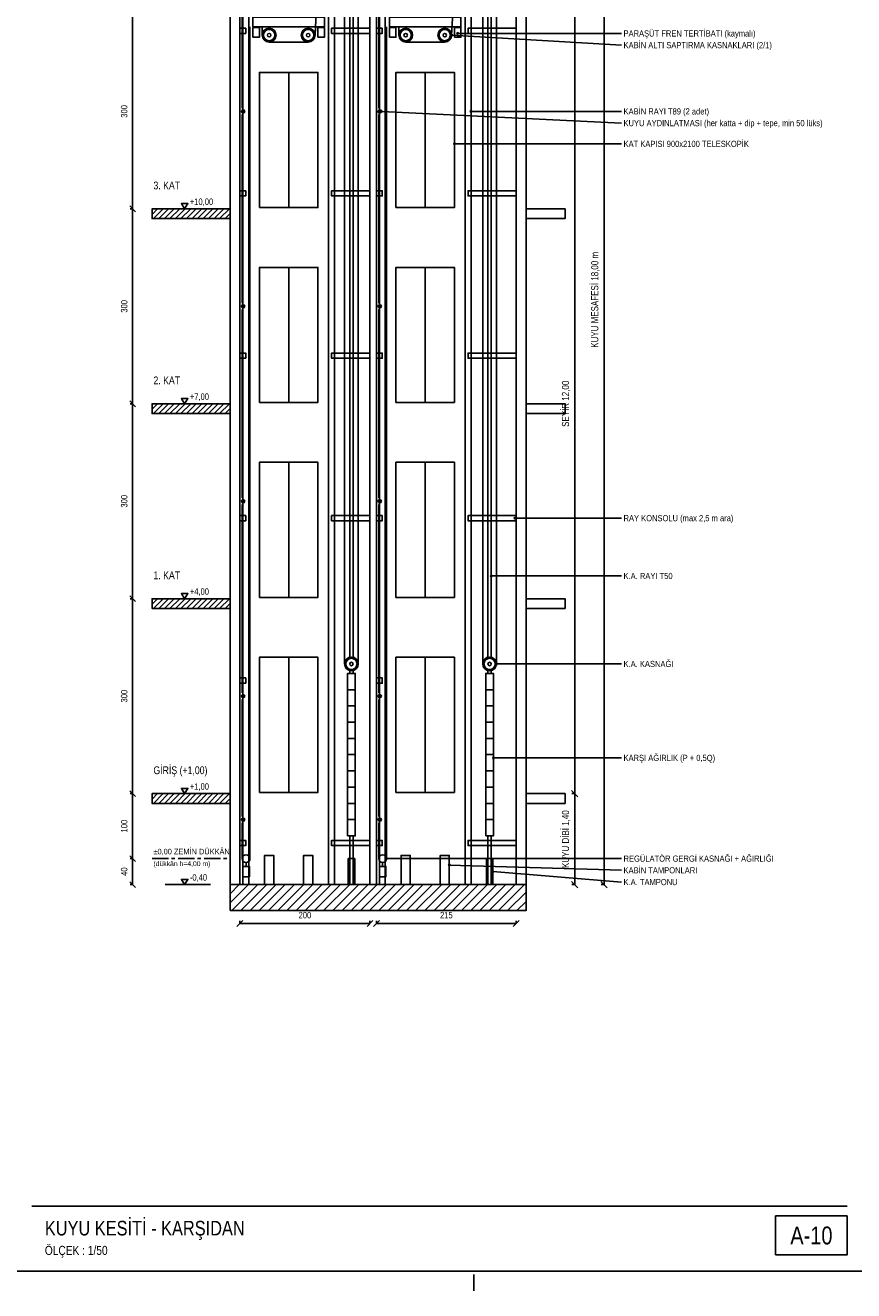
# Model space of a CAD drawing. Header units: centimetres. Extents: x 0 to 12309, y -30 to 2970.
# Tile 16 of 28: x 8910 to 10184, y -30 to 1918. Entities that reach past the tile are written whole.
import ezdxf
from ezdxf.enums import TextEntityAlignment as Align

# ---------------------------------------------------------------- set-up
doc = ezdxf.new("R2010")
doc.units = ezdxf.units.CM
doc.linetypes.add('CENTER', pattern=[40, 25, -5, 5, -5])
for name, color, linetype in [('ASN-ANTET', 4, 'CONTINUOUS'), ('ASN-BASLIK', 5, 'CONTINUOUS'), ('ASN-CERCEVE', 7, 'CONTINUOUS'), ('ASN-DUVAR', 7, 'CONTINUOUS'), ('ASN-EKSEN', 8, 'CENTER'), ('ASN-ELEKTRIK', 3, 'CONTINUOUS'), ('ASN-HALAT', 6, 'CONTINUOUS'), ('ASN-KA', 30, 'CONTINUOUS'), ('ASN-KABIN', 5, 'CONTINUOUS'), ('ASN-KAPI', 3, 'CONTINUOUS'), ('ASN-KOT', 2, 'CONTINUOUS'), ('ASN-MOTOR', 6, 'CONTINUOUS'), ('ASN-OLCU', 3, 'CONTINUOUS'), ('ASN-RAY', 1, 'CONTINUOUS'), ('ASN-TARAMA', 8, 'CONTINUOUS'), ('ASN-YAZI', 4, 'CONTINUOUS'), ('ASN-YUK', 1, 'CONTINUOUS')]:
    doc.layers.add(name, color=color, linetype=linetype)
doc.styles.get("Standard").update_dxf_attribs({"font": 'arial.ttf', "width": 0.8})

msp = doc.modelspace()

# ---------------------------------------------------------------- linework, layer by layer
at = {"layer": 'ASN-ANTET'}
msp.add_line((8920, 100), (10173.9, 100), dxfattribs=at)
msp.add_lwpolyline([(10063.9, 25), (10173.9, 25), (10173.9, 85), (10063.9, 85)], close=True, dxfattribs=at)
at = {"layer": 'ASN-CERCEVE'}
for points in [[(0, 0), (12308.9, 0), (12308.9, 2970), (0, 2970)], [(100, 0), (12283.9, 0), (12283.9, 2970), (100, 2970)]]:
    msp.add_lwpolyline(points, close=True, dxfattribs=at)
at = {"layer": 'ASN-DUVAR'}
for p, q in [((9225, 595), (9225, 2395)), ((9240, 595), (9240, 2395)), ((9440, 595), (9440, 2395)), ((9450, 595), (9450, 2395)), ((9665, 595), (9665, 2395)), ((9680, 595), (9680, 2395))]:
    msp.add_line(p, q, dxfattribs=at)
for points in [[(9225, 1620), (9105, 1620), (9105, 1635), (9225, 1635)], [(9680, 1620), (9740, 1620), (9740, 1635), (9680, 1635)], [(9225, 1320), (9105, 1320), (9105, 1335), (9225, 1335)], [(9680, 1320), (9740, 1320), (9740, 1335), (9680, 1335)], [(9225, 1020), (9105, 1020), (9105, 1035), (9225, 1035)], [(9680, 1020), (9740, 1020), (9740, 1035), (9680, 1035)], [(9225, 720), (9105, 720), (9105, 735), (9225, 735)], [(9680, 720), (9740, 720), (9740, 735), (9680, 735)]]:
    msp.add_lwpolyline(points, dxfattribs=at)
msp.add_lwpolyline([(9225, 555), (9680, 555), (9680, 595), (9225, 595)], close=True, dxfattribs=at)
at = {"layer": 'ASN-EKSEN'}
for p, q in [((9105, 635), (9220, 635)), ((9600, -30), (9600, -5))]:
    msp.add_line(p, q, dxfattribs=at)
at = {"layer": 'ASN-ELEKTRIK'}
for p, q in [((9243.3, 1783.3), (9246.7, 1786.7)), ((9243.3, 1786.7), (9246.7, 1783.3)), ((9453.3, 1783.3), (9456.7, 1786.7)), ((9453.3, 1786.7), (9456.7, 1783.3)), ((9243.3, 1483.3), (9246.7, 1486.7)), ((9243.3, 1486.7), (9246.7, 1483.3)), ((9453.3, 1483.3), (9456.7, 1486.7)), ((9453.3, 1486.7), (9456.7, 1483.3)), ((9243.3, 1183.3), (9246.7, 1186.7)), ((9243.3, 1186.7), (9246.7, 1183.3)), ((9453.3, 1183.3), (9456.7, 1186.7)), ((9453.3, 1186.7), (9456.7, 1183.3)), ((9243.3, 883.3), (9246.7, 886.7)), ((9243.3, 886.7), (9246.7, 883.3)), ((9453.3, 883.3), (9456.7, 886.7)), ((9453.3, 886.7), (9456.7, 883.3)), ((9243.3, 693.3), (9246.7, 696.7)), ((9243.3, 696.7), (9246.7, 693.3)), ((9453.3, 693.3), (9456.7, 696.7)), ((9453.3, 696.7), (9456.7, 693.3))]:
    msp.add_line(p, q, dxfattribs=at)
for centre in [(9245, 1785), (9455, 1785), (9245, 1485), (9455, 1485), (9245, 1185), (9455, 1185), (9245, 885), (9455, 885), (9245, 695), (9455, 695)]:
    msp.add_circle(centre, 2.5, dxfattribs=at)
at = {"layer": 'ASN-HALAT'}
for p, q in [((9355.6, 1902.4), (9376.9, 2344)), ((9400.9, 934.6), (9400.9, 2344)), ((9565.6, 1902.4), (9589.4, 2344)), ((9613.4, 934.6), (9613.4, 2344)), ((9422.1, 934.6), (9422.1, 2305)), ((9634.6, 934.6), (9634.6, 2305)), ((9243.5, 1790), (9243.5, 2080)), ((9453.5, 1790), (9453.5, 2080)), ((9255.5, 635), (9255.5, 1915)), ((9274.4, 1902.4), (9274.4, 1915)), ((9465.5, 635), (9465.5, 1915)), ((9484.4, 1902.4), (9484.4, 1915)), ((9285, 1891.8), (9345, 1891.8)), ((9495, 1891.8), (9555, 1891.8)), ((9243.5, 1490), (9243.5, 1780)), ((9453.5, 1490), (9453.5, 1780)), ((9243.5, 1190), (9243.5, 1480)), ((9453.5, 1190), (9453.5, 1480)), ((9243.5, 890), (9243.5, 1180)), ((9453.5, 890), (9453.5, 1180)), ((9243.5, 700), (9243.5, 880)), ((9453.5, 700), (9453.5, 880)), ((9243.5, 635), (9243.5, 690)), ((9453.5, 635), (9453.5, 690))]:
    msp.add_line(p, q, dxfattribs=at)
at = {"layer": 'ASN-KA'}
for p, q in [((9405.5, 895), (9417.5, 895)), ((9618, 895), (9630, 895)), ((9405.5, 870), (9417.5, 870)), ((9618, 870), (9630, 870)), ((9405.5, 845), (9417.5, 845)), ((9618, 845), (9630, 845)), ((9405.5, 820), (9417.5, 820)), ((9618, 820), (9630, 820)), ((9405.5, 795), (9417.5, 795)), ((9618, 795), (9630, 795)), ((9405.5, 770), (9417.5, 770)), ((9618, 770), (9630, 770)), ((9405.5, 745), (9417.5, 745)), ((9618, 745), (9630, 745)), ((9405.5, 720), (9417.5, 720)), ((9618, 720), (9630, 720)), ((9405.5, 695), (9417.5, 695)), ((9618, 695), (9630, 695))]:
    msp.add_line(p, q, dxfattribs=at)
for points in [[(9405.5, 670), (9417.5, 670), (9417.5, 920), (9405.5, 920)], [(9618, 670), (9630, 670), (9630, 920), (9618, 920)]]:
    msp.add_lwpolyline(points, close=True, dxfattribs=at)
at = {"layer": 'ASN-KABIN'}
for points in [[(9260, 1915), (9370, 1915), (9370, 1930), (9260, 1930)], [(9470, 1915), (9580, 1915), (9580, 1930), (9470, 1930)]]:
    msp.add_lwpolyline(points, close=True, dxfattribs=at)
at = {"layer": 'ASN-KAPI'}
for p, q in [((9315, 1637), (9315, 1845)), ((9525, 1637), (9525, 1845)), ((9315, 1337), (9315, 1545)), ((9525, 1337), (9525, 1545)), ((9315, 1037), (9315, 1245)), ((9525, 1037), (9525, 1245)), ((9315, 737), (9315, 945)), ((9525, 737), (9525, 945))]:
    msp.add_line(p, q, dxfattribs=at)
for points in [[(9270, 1637), (9360, 1637), (9360, 1845), (9270, 1845)], [(9480, 1637), (9570, 1637), (9570, 1845), (9480, 1845)], [(9270, 1337), (9360, 1337), (9360, 1545), (9270, 1545)], [(9480, 1337), (9570, 1337), (9570, 1545), (9480, 1545)], [(9270, 1037), (9360, 1037), (9360, 1245), (9270, 1245)], [(9480, 1037), (9570, 1037), (9570, 1245), (9480, 1245)], [(9270, 737), (9360, 737), (9360, 945), (9270, 945)], [(9480, 737), (9570, 737), (9570, 945), (9480, 945)]]:
    msp.add_lwpolyline(points, close=True, dxfattribs=at)
at = {"layer": 'ASN-KOT'}
for p, q in [((9125, 1635), (9195, 1635)), ((9125, 1335), (9195, 1335)), ((9125, 1035), (9195, 1035)), ((9125, 735), (9195, 735)), ((9125, 595), (9195, 595))]:
    msp.add_line(p, q, dxfattribs=at)
for points in [[(9155, 1635), (9150, 1643), (9160, 1643)], [(9155, 1335), (9150, 1343), (9160, 1343)], [(9155, 1035), (9150, 1043), (9160, 1043)], [(9155, 735), (9150, 743), (9160, 743)], [(9155, 595), (9150, 603), (9160, 603)]]:
    msp.add_lwpolyline(points, close=True, dxfattribs=at)
at = {"layer": 'ASN-MOTOR'}
for p, q in [((9249.5, 623), (9249.5, 629)), ((9459.5, 623), (9459.5, 629))]:
    msp.add_line(p, q, dxfattribs=at)
for points in [[(9244.5, 607), (9254.5, 607), (9254.5, 623), (9244.5, 623)], [(9454.5, 607), (9464.5, 607), (9464.5, 623), (9454.5, 623)]]:
    msp.add_lwpolyline(points, close=True, dxfattribs=at)
for centre, radius in [((9285, 1902.4), 10.6), ((9285, 1902.4), 8.69), ((9345, 1902.4), 10.6), ((9345, 1902.4), 8.69), ((9495, 1902.4), 10.6), ((9495, 1902.4), 8.69), ((9555, 1902.4), 10.6), ((9555, 1902.4), 8.69), ((9285, 1902.4), 2.65), ((9345, 1902.4), 2.65), ((9495, 1902.4), 2.65), ((9555, 1902.4), 2.65), ((9411.5, 934.6), 10.6), ((9411.5, 934.6), 8.69), ((9411.5, 934.6), 2.65), ((9624, 934.6), 10.6), ((9624, 934.6), 8.69), ((9624, 934.6), 2.65), ((9249.5, 635), 6), ((9459.5, 635), 6)]:
    msp.add_circle(centre, radius, dxfattribs=at)
at = {"layer": 'ASN-OLCU'}
for p, q in [((9800, 595), (9800, 2395)), ((9075, 1635), (9075, 1935)), ((9755, 735), (9755, 1935)), ((9079.5, 1630.5), (9070.5, 1639.5)), ((9079.5, 1630.5), (9070.5, 1639.5)), ((9075, 1635), (9071, 1635)), ((9075, 1635), (9071, 1635)), ((9075, 1335), (9075, 1635)), ((9079.5, 1330.5), (9070.5, 1339.5)), ((9079.5, 1330.5), (9070.5, 1339.5)), ((9075, 1335), (9071, 1335)), ((9075, 1335), (9071, 1335)), ((9075, 1035), (9075, 1335)), ((9079.5, 1030.5), (9070.5, 1039.5)), ((9079.5, 1030.5), (9070.5, 1039.5)), ((9075, 1035), (9071, 1035)), ((9075, 1035), (9071, 1035)), ((9075, 735), (9075, 1035)), ((9079.5, 730.5), (9070.5, 739.5)), ((9079.5, 730.5), (9070.5, 739.5)), ((9075, 735), (9071, 735)), ((9075, 735), (9071, 735)), ((9075, 635), (9075, 735)), ((9759.9, 730.1), (9750, 740)), ((9759.9, 730.1), (9750, 740)), ((9755, 735), (9750.6, 735)), ((9755, 735), (9750.6, 735)), ((9755, 595), (9755, 735)), ((9079.5, 630.5), (9070.5, 639.5)), ((9079.5, 630.5), (9070.5, 639.5)), ((9075, 635), (9071, 635)), ((9075, 635), (9071, 635)), ((9075, 595), (9075, 635)), ((9079.5, 590.5), (9070.5, 599.5)), ((9075, 595), (9071, 595)), ((9759.9, 590.1), (9750, 600)), ((9755, 595), (9750.6, 595)), ((9804.9, 590.1), (9795, 600)), ((9800, 595), (9795.6, 595)), ((9235.5, 530.5), (9244.5, 539.5)), ((9240, 535), (9240, 539)), ((9240, 535), (9440, 535)), ((9435.5, 530.5), (9444.5, 539.5)), ((9440, 535), (9440, 539)), ((9445.5, 530.5), (9454.5, 539.5)), ((9450, 535), (9450, 539)), ((9450, 535), (9665, 535)), ((9660.5, 530.5), (9669.5, 539.5)), ((9665, 535), (9665, 539))]:
    msp.add_line(p, q, dxfattribs=at)
at = {"layer": 'ASN-RAY'}
for p, q in [((9244.6, 595), (9244.6, 2340)), ((9253.5, 595), (9253.5, 2340)), ((9454.6, 595), (9454.6, 2340)), ((9463.5, 595), (9463.5, 2340)), ((9376.5, 595), (9376.5, 2294.3)), ((9385.4, 595), (9385.4, 2281.9)), ((9586.5, 595), (9586.5, 2295.8)), ((9595.4, 595), (9595.4, 2285.7)), ((9409, 945.6), (9409, 2249)), ((9414, 945.6), (9414, 2242)), ((9621.5, 945.6), (9621.5, 2256.2)), ((9626.5, 945.6), (9626.5, 2250.5)), ((9409, 920), (9409, 923.6)), ((9414, 920), (9414, 923.6)), ((9621.5, 920), (9621.5, 923.6)), ((9626.5, 920), (9626.5, 923.6)), ((9409, 595), (9409, 670)), ((9414, 595), (9414, 670)), ((9621.5, 595), (9621.5, 670)), ((9626.5, 595), (9626.5, 670))]:
    msp.add_line(p, q, dxfattribs=at)
for points in [[(9240, 1905), (9249, 1905), (9249, 1913), (9240, 1913)], [(9440, 1905), (9381, 1905), (9381, 1913), (9440, 1913)], [(9450, 1905), (9459, 1905), (9459, 1913), (9450, 1913)], [(9665, 1905), (9591, 1905), (9591, 1913), (9665, 1913)], [(9240, 1655), (9249, 1655), (9249, 1663), (9240, 1663)], [(9440, 1655), (9381, 1655), (9381, 1663), (9440, 1663)], [(9450, 1655), (9459, 1655), (9459, 1663), (9450, 1663)], [(9665, 1655), (9591, 1655), (9591, 1663), (9665, 1663)], [(9240, 1405), (9249, 1405), (9249, 1413), (9240, 1413)], [(9440, 1405), (9381, 1405), (9381, 1413), (9440, 1413)], [(9450, 1405), (9459, 1405), (9459, 1413), (9450, 1413)], [(9665, 1405), (9591, 1405), (9591, 1413), (9665, 1413)], [(9240, 1155), (9249, 1155), (9249, 1163), (9240, 1163)], [(9440, 1155), (9381, 1155), (9381, 1163), (9440, 1163)], [(9450, 1155), (9459, 1155), (9459, 1163), (9450, 1163)], [(9665, 1155), (9591, 1155), (9591, 1163), (9665, 1163)], [(9240, 905), (9249, 905), (9249, 913), (9240, 913)], [(9450, 905), (9459, 905), (9459, 913), (9450, 913)], [(9240, 655), (9249, 655), (9249, 663), (9240, 663)], [(9440, 655), (9381, 655), (9381, 663), (9440, 663)], [(9450, 655), (9459, 655), (9459, 663), (9450, 663)], [(9665, 655), (9591, 655), (9591, 663), (9665, 663)]]:
    msp.add_lwpolyline(points, dxfattribs=at)
at = {"layer": 'ASN-TARAMA'}
for p, q in [((9105, 1626.5), (9113.5, 1635)), ((9107, 1620), (9122, 1635)), ((9115.4, 1620), (9130.4, 1635)), ((9123.9, 1620), (9138.9, 1635)), ((9132.4, 1620), (9147.4, 1635)), ((9140.9, 1620), (9155.9, 1635)), ((9149.4, 1620), (9164.4, 1635)), ((9157.9, 1620), (9172.9, 1635)), ((9166.4, 1620), (9181.4, 1635)), ((9174.8, 1620), (9189.8, 1635)), ((9183.3, 1620), (9198.3, 1635)), ((9191.8, 1620), (9206.8, 1635)), ((9200.3, 1620), (9215.3, 1635)), ((9208.8, 1620), (9223.8, 1635)), ((9217.3, 1620), (9225, 1627.7)), ((9105, 1326.5), (9113.5, 1335)), ((9107, 1320), (9122, 1335)), ((9115.4, 1320), (9130.4, 1335)), ((9123.9, 1320), (9138.9, 1335)), ((9132.4, 1320), (9147.4, 1335)), ((9140.9, 1320), (9155.9, 1335)), ((9149.4, 1320), (9164.4, 1335)), ((9157.9, 1320), (9172.9, 1335)), ((9166.4, 1320), (9181.4, 1335)), ((9174.8, 1320), (9189.8, 1335)), ((9183.3, 1320), (9198.3, 1335)), ((9191.8, 1320), (9206.8, 1335)), ((9200.3, 1320), (9215.3, 1335)), ((9208.8, 1320), (9223.8, 1335)), ((9217.3, 1320), (9225, 1327.7)), ((9105, 1026.5), (9113.5, 1035)), ((9107, 1020), (9122, 1035)), ((9115.4, 1020), (9130.4, 1035)), ((9123.9, 1020), (9138.9, 1035)), ((9132.4, 1020), (9147.4, 1035)), ((9140.9, 1020), (9155.9, 1035)), ((9149.4, 1020), (9164.4, 1035)), ((9157.9, 1020), (9172.9, 1035)), ((9166.4, 1020), (9181.4, 1035)), ((9174.8, 1020), (9189.8, 1035)), ((9183.3, 1020), (9198.3, 1035)), ((9191.8, 1020), (9206.8, 1035)), ((9200.3, 1020), (9215.3, 1035)), ((9208.8, 1020), (9223.8, 1035)), ((9217.3, 1020), (9225, 1027.7)), ((9105, 726.5), (9113.5, 735)), ((9107, 720), (9122, 735)), ((9115.4, 720), (9130.4, 735)), ((9123.9, 720), (9138.9, 735)), ((9132.4, 720), (9147.4, 735)), ((9140.9, 720), (9155.9, 735)), ((9149.4, 720), (9164.4, 735)), ((9157.9, 720), (9172.9, 735)), ((9166.4, 720), (9181.4, 735)), ((9174.8, 720), (9189.8, 735)), ((9183.3, 720), (9198.3, 735)), ((9191.8, 720), (9206.8, 735)), ((9200.3, 720), (9215.3, 735)), ((9208.8, 720), (9223.8, 735)), ((9217.3, 720), (9225, 727.7)), ((9225, 580.9), (9239.1, 595)), ((9225, 566.7), (9253.3, 595)), ((9227.4, 555), (9267.4, 595)), ((9241.6, 555), (9281.6, 595)), ((9255.7, 555), (9295.7, 595)), ((9269.8, 555), (9309.8, 595)), ((9284, 555), (9324, 595)), ((9298.1, 555), (9338.1, 595)), ((9312.3, 555), (9352.3, 595)), ((9326.4, 555), (9366.4, 595)), ((9340.5, 555), (9380.5, 595)), ((9354.7, 555), (9394.7, 595)), ((9368.8, 555), (9408.8, 595)), ((9383, 555), (9423, 595)), ((9397.1, 555), (9437.1, 595)), ((9411.3, 555), (9451.3, 595)), ((9425.4, 555), (9465.4, 595)), ((9439.5, 555), (9479.5, 595)), ((9453.7, 555), (9493.7, 595)), ((9467.8, 555), (9507.8, 595)), ((9482, 555), (9522, 595)), ((9496.1, 555), (9536.1, 595)), ((9510.3, 555), (9550.3, 595)), ((9524.4, 555), (9564.4, 595)), ((9538.5, 555), (9578.5, 595)), ((9552.7, 555), (9592.7, 595)), ((9566.8, 555), (9606.8, 595)), ((9581, 555), (9621, 595)), ((9595.1, 555), (9635.1, 595)), ((9609.2, 555), (9649.2, 595)), ((9623.4, 555), (9663.4, 595)), ((9637.5, 555), (9677.5, 595)), ((9651.7, 555), (9680, 583.3)), ((9665.8, 555), (9680, 569.2)), ((9680, 555), (9680, 555))]:
    msp.add_line(p, q, dxfattribs=at)
at = {"layer": 'ASN-YAZI'}
for p, q in [((9565.6, 1902.4), (9827, 1887)), ((9575, 1905), (9827, 1905)), ((9457.5, 1785), (9827, 1767)), ((9595.4, 1785), (9827, 1785)), ((9570, 1735), (9827, 1735)), ((9663, 1159), (9827, 1159)), ((9626.5, 1070), (9827, 1070)), ((9634.6, 934.6), (9827, 934.6)), ((9630, 790), (9827, 790)), ((9465.5, 635), (9827, 635)), ((9562, 625), (9827, 617)), ((9629, 615), (9827, 598.9))]:
    msp.add_line(p, q, dxfattribs=at)
for centre in [(9565.6, 1902.4), (9575, 1905), (9457.5, 1785), (9595.4, 1785), (9570, 1735), (9663, 1159), (9626.5, 1070), (9634.6, 934.6), (9630, 790), (9465.5, 635), (9562, 625), (9629, 615)]:
    msp.add_circle(centre, 1.2, dxfattribs=at)
at = {"layer": 'ASN-YUK'}
for points in [[(9260, 1899), (9270, 1899), (9270, 1914), (9260, 1914)], [(9360, 1899), (9370, 1899), (9370, 1914), (9360, 1914)], [(9470, 1899), (9480, 1899), (9480, 1914), (9470, 1914)], [(9570, 1899), (9580, 1899), (9580, 1914), (9570, 1914)]]:
    msp.add_lwpolyline(points, close=True, dxfattribs=at)
for points in [[(9278, 595), (9278, 640), (9292, 640), (9292, 595)], [(9338, 595), (9338, 640), (9352, 640), (9352, 595)], [(9406.5, 595), (9406.5, 635), (9416.5, 635), (9416.5, 595)], [(9488, 595), (9488, 640), (9502, 640), (9502, 595)], [(9548, 595), (9548, 640), (9562, 640), (9562, 595)], [(9619, 595), (9619, 635), (9629, 635), (9629, 595)]]:
    msp.add_lwpolyline(points, dxfattribs=at)

# ---------------------------------------------------------------- texts
at = {"layer": 'ASN-ANTET', "width": 0.8}
msp.add_text('A-10', height=27.5, dxfattribs=at).set_placement((10118.9, 55), align=Align.MIDDLE_CENTER)
msp.add_text('ÖLÇEK : 1/50', height=14, dxfattribs=at).set_placement((8940, 25))
at = {"layer": 'ASN-BASLIK', "width": 0.8}
for s, height, p in [('3. KAT', 12, (9107, 1665)), ('2. KAT', 12, (9107, 1365)), ('1. KAT', 12, (9107, 1065)), ('GİRİŞ (+1,00)', 12, (9107, 765)), ('KUYU KESİTİ - KARŞIDAN', 22.5, (8940, 55))]:
    msp.add_text(s, height=height, dxfattribs=at).set_placement(p)
at = {"layer": 'ASN-KOT', "width": 0.8}
for s, height, p in [('+10,00', 10, (9163, 1638)), ('+7,00', 10, (9163, 1338)), ('+4,00', 10, (9163, 1038)), ('+1,00', 10, (9163, 738)), ('%%p0,00 ZEMİN DÜKKÂN', 8.5, (9107, 639)), ('-0,40', 10, (9163, 598))]:
    msp.add_text(s, height=height, dxfattribs=at).set_placement(p, align=Align.BOTTOM_LEFT)
msp.add_text('(dükkân h=4,00 m)', height=7.5, dxfattribs=at).set_placement((9107, 631), align=Align.TOP_LEFT)
at = {"layer": 'ASN-OLCU', "width": 0.8}
for s, height, p in [('300', 10, (9070, 1785)), ('KUYU MESAFESİ 18,00 m', 11, (9794.5, 1495)), ('300', 10, (9070, 1485)), ('SEYİR 12,00', 11, (9749.5, 1335)), ('300', 10, (9070, 1185)), ('300', 10, (9070, 885)), ('KUYU DİBİ 1,40', 11, (9749.5, 665)), ('100', 10, (9070, 685)), ('40', 10, (9070, 615))]:
    msp.add_text(s, height=height, rotation=90, dxfattribs=at).set_placement(p, align=Align.BOTTOM_CENTER)
for s, p in [('200', (9340, 540)), ('215', (9557.5, 540))]:
    msp.add_text(s, height=10, dxfattribs=at).set_placement(p, align=Align.BOTTOM_CENTER)
at = {"layer": 'ASN-YAZI', "width": 0.8}
for s, p in [('PARAŞÜT FREN TERTİBATI (kaymalı)', (9830, 1905)), ('KABİN ALTI SAPTIRMA KASNAKLARI (2/1)', (9830, 1887)), ('KABİN RAYI T89 (2 adet)', (9830, 1785)), ('KUYU AYDINLATMASI (her katta + dip + tepe, min 50 lüks)', (9830, 1767)), ('KAT KAPISI 900x2100 TELESKOPİK', (9830, 1735)), ('RAY KONSOLU (max 2,5 m ara)', (9830, 1159)), ('K.A. RAYI T50', (9830, 1070)), ('K.A. KASNAĞI', (9830, 934.6)), ('KARŞI AĞIRLIK (P + 0,5Q)', (9830, 790)), ('REGÜLATÖR GERGİ KASNAĞI + AĞIRLIĞI', (9830, 635)), ('KABİN TAMPONLARI', (9830, 617)), ('K.A. TAMPONU', (9830, 598.9))]:
    msp.add_text(s, height=9.5, dxfattribs=at).set_placement(p, align=Align.MIDDLE_LEFT)

doc.saveas('drawing.dxf')
